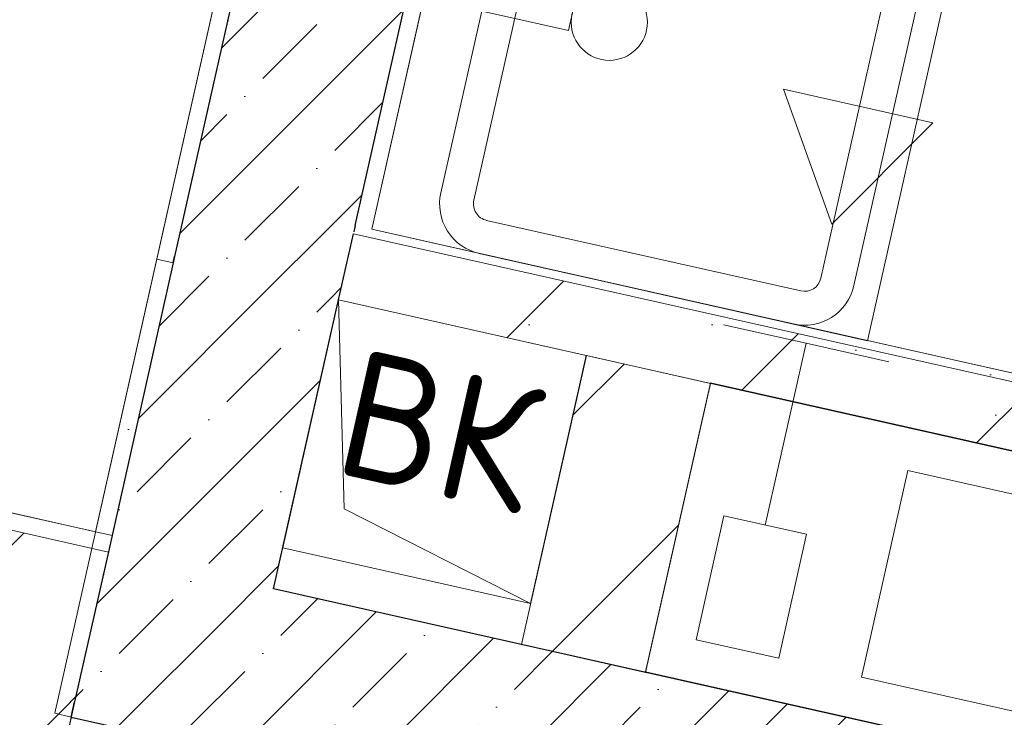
# Model space of a CAD drawing. Header units: millimetres. Extents: x -7218036 to -6972305, y 6116614 to 6334349.
# Tile 147 of 184: x -7168954 to -7167791, y 6142984 to 6143808. Entities that reach past the tile are written whole.
import ezdxf
from ezdxf.enums import TextEntityAlignment as Align

# ---------------------------------------------------------------- set-up
doc = ezdxf.new("R2010")
doc.units = ezdxf.units.MM
doc.header["$MEASUREMENT"] = 0
doc.linetypes.add('Штрихпунктирная', pattern=[670.277762, 352.777767, -176.388884, 0, -141.111112])
for name, color, linetype in [('S - квартира_помещение.АР', 7, 'Continuous'), ('S - МОП.АР', 7, 'Continuous'), ('АР-Мебель_Сантехника.АР', 7, 'Continuous'), ('АР-Стены_внутренние_пилоны.АР', 7, 'Continuous'), ('АР-Стены_Перегородки_100_.АР', 7, 'Continuous'), ('АР-Чертеж-Оси_Осевые размеры.АР', 7, 'Continuous'), ('АР-Чертеж-Размеры.АР', 7, 'Continuous'), ('ИОС-Шахты и отверстия.АР', 7, 'Continuous')]:
    doc.layers.add(name, color=color, linetype=linetype)
for name, color, linetype, lineweight in [('S - квартира_помещение.АР_Ном._пера__101', 252, 'Continuous', 0), ('АР-Мебель_Сантехника.АР_Ном._пера__101', 252, 'Continuous', 0), ('АР-Стены_внутренние_пилоны.АР_Ном._пера__1', 7, 'Continuous', 30), ('АР-Стены_Перегородки_100_.АР_Ном._пера__1', 7, 'Continuous', 30), ('АР-Чертеж-Оси_Осевые размеры.АР_Ном._пера__1', 7, 'Continuous', 0), ('АР-Чертеж-Оси_Осевые размеры.АР_Ном._пера__120', 7, 'Continuous', 0), ('АР-Чертеж-Размеры.АР_Ном._пера__1', 7, 'Continuous', 0), ('ИОС-Шахты и отверстия.АР_Ном._пера__1', 7, 'Continuous', 0), ('Паспорта Зон Archicad_Ном._пера__1', 7, 'Continuous', 0)]:
    doc.layers.add(name, color=color, linetype=linetype, lineweight=lineweight)
doc.styles.add('РЎР“Р•РќР•Р\xa0Р\x98Р\xa0_РЎРўР\x98Р›Р¬_1', font='txt')
doc.styles.add('РЎР“Р•РќР•Р\xa0Р\x98Р\xa0_РЎРўР\x98Р›Р¬_2', font='calibri.ttf')
doc.styles.add('РЎР“Р•РќР•Р\xa0Р\x98Р\xa0_РЎРўР\x98Р›Р¬_3', font='GOTHIC.TTF')
doc.styles.add('РЎР“Р•РќР•Р\xa0Р\x98Р\xa0_РЎРўР\x98Р›Р¬_5', font='GOST_Common.ttf')
doc.styles.add('РЎР“Р•РќР•Р\xa0Р\x98Р\xa0_РЎРўР\x98Р›Р¬_8', font='txt')
doc.dimstyles.new('СГЕНЕРИР_СТИЛЬ__2', dxfattribs={"dimtxt": 150, "dimasz": 142.5, "dimexe": 0.18, "dimexo": 0.0625, "dimgap": 0, "dimtad": 1, "dimdec": 0, "dimzin": 0, "dimdsep": 46, "dimtxsty": 'РЎР“Р•РќР•Р\xa0Р\x98Р\xa0_РЎРўР\x98Р›Р¬_5', "dimblk": 'ARROWHEAD_6', "dimblk1": 'ARROWHEAD_6', "dimblk2": 'ARROWHEAD_6', "dimcen": 0.09, "dimse1": 1, "dimse2": 1, "dimclrd": 7, "dimclre": 7, "dimclrt": 7, "dimazin": 0, "dimtfac": 1, "dimtdec": 4, "dimtmove": 2, "dimatfit": 3, "dimfxl": 1, "dimtolj": 1, "dimtzin": 0, "dimarcsym": 0})
doc.dimstyles.new('СГЕНЕРИР_СТИЛЬ__5', dxfattribs={"dimtxt": 400, "dimasz": 142.5, "dimexe": 0.18, "dimexo": 0.0625, "dimgap": 0, "dimtad": 1, "dimdec": 0, "dimzin": 0, "dimdsep": 46, "dimtxsty": 'РЎР“Р•РќР•Р\xa0Р\x98Р\xa0_РЎРўР\x98Р›Р¬_3', "dimblk": 'ARROWHEAD_6', "dimblk1": 'ARROWHEAD_6', "dimblk2": 'ARROWHEAD_6', "dimcen": 0.09, "dimse1": 1, "dimse2": 1, "dimclrd": 7, "dimclre": 7, "dimclrt": 7, "dimazin": 0, "dimtfac": 1, "dimtdec": 4, "dimtmove": 2, "dimatfit": 3, "dimfxl": 1, "dimtolj": 1, "dimtzin": 0, "dimarcsym": 0})
pattern_1 = [(45, (-6566190.34, 6562677.8), (-84.852814, 84.852814), []), (45, (-6566232.77, 6562720.22), (-84.852814, 84.852814), [90, -30, 0, -30])]
pattern_2 = [(45, (-6566190.34, 6562677.8), (-127.279217, 127.279217), [])]
pattern_3 = [(45, (-6566190.34, 6563027.8), (-111.369318, 111.369318), [0, -105, 0, -157.5]), (110, (-6565840.34, 6563027.8), (148.001588, 53.868173), [0, -77, 0, -133])]

# ---------------------------------------------------------------- blocks, each defined once
blk = doc.blocks.new('Кухня_3_42_7', base_point=(-7167616.9, 6143897.6))
at = {"layer": 'S - квартира_помещение.АР_Ном._пера__101', "color": 252, "linetype": 'Continuous', "lineweight": 0, "flags": 128}
blk.add_lwpolyline([(-7168537.8, 6143560.3), (-7165513.2, 6142881), (-7164806.5, 6146027.7), (-7167831, 6146707)], close=True, dxfattribs=at)
at = {"layer": 'Паспорта Зон Archicad_Ном._пера__1', "color": 7, "lineweight": 0, "style": 'РЎР“Р•РќР•Р\xa0Р\x98Р\xa0_РЎРўР\x98Р›Р¬_1'}
blk.add_attdef('ROOM_NUMBER', text='', height=250, rotation=347.3417, dxfattribs=at).set_placement((-7166560.1, 6145172.3), align=Align.MIDDLE_CENTER)
at = {"layer": 'Паспорта Зон Archicad_Ном._пера__1', "color": 7, "lineweight": 0, "style": 'РЎР“Р•РќР•Р\xa0Р\x98Р\xa0_РЎРўР\x98Р›Р¬_2'}
blk.add_attdef('ROOM_AREA', text='', height=200, rotation=347.3417, dxfattribs=at).set_placement((-7165488.4, 6143119), align=Align.MIDDLE_RIGHT)
blk = doc.blocks.new('Символ Проема в Полу 21[120]_7', base_point=(-7168350.3, 6143118.5))
at = {"layer": 'ИОС-Шахты и отверстия.АР_Ном._пера__1', "color": 7, "linetype": 'Continuous', "lineweight": 0, "flags": 128}
for points in [[(-7168350.3, 6143118.5), (-7168643, 6143184.2), (-7168577.3, 6143476.9), (-7168570.6, 6143230.1)], [(-7168570.6, 6143230.1), (-7168577.3, 6143476.9), (-7168284.6, 6143411.2), (-7168350.3, 6143118.5)]]:
    blk.add_lwpolyline(points, close=True, dxfattribs=at)
blk = doc.blocks.new('Секция Белфаст 1-створчатая с Мойкой 23[122]_7', base_point=(-7167952.4, 6143428.8))
at = {"layer": 'АР-Мебель_Сантехника.АР_Ном._пера__101', "color": 252, "linetype": 'Continuous', "lineweight": 0}
for p, q in [((-7168406.3, 6144145.7), (-7168537.8, 6143560.3)), ((-7167820.9, 6144014.2), (-7168406.3, 6144145.7)), ((-7168288.2, 6144078.2), (-7167917.5, 6143994.9)), ((-7168364.7, 6143828.9), (-7168312.1, 6144063)), ((-7167820.9, 6144014.2), (-7167908.7, 6144033.9)), ((-7167952.4, 6143428.8), (-7167820.9, 6144014.2)), ((-7167902.3, 6143971), (-7168007.5, 6143502.7)), ((-7168417.3, 6143594.7), (-7168364.7, 6143828.9)), ((-7168537.8, 6143560.3), (-7167952.4, 6143428.8)), ((-7168031.4, 6143487.5), (-7168402.2, 6143570.8)), ((-7167952.4, 6143428.8), (-7168040.2, 6143448.5))]:
    blk.add_line(p, q, dxfattribs=at)
at = {"layer": 'АР-Мебель_Сантехника.АР_Ном._пера__101', "color": 252, "linetype": 'Continuous', "lineweight": 0, "flags": 128}
blk.add_lwpolyline([(-7168403.7, 6143837.6), (-7168351.2, 6144071.8, -0.414214), (-7168279.5, 6144117.2), (-7167908.7, 6144033.9, -0.414214), (-7167863.3, 6143962.2), (-7167968.5, 6143493.9, -0.414214), (-7168040.2, 6143448.5), (-7168410.9, 6143531.8, -0.414214), (-7168456.3, 6143603.5)], format="xyb", close=True, dxfattribs=at)
blk.add_lwpolyline([(-7168305.7, 6143795.1), (-7168296.9, 6143834.1), (-7168467.7, 6143872.5), (-7168476.4, 6143833.5)], close=True, dxfattribs=at)
at = {"layer": 'АР-Мебель_Сантехника.АР_Ном._пера__101', "color": 252, "linetype": 'Continuous', "lineweight": 0}
blk.add_circle((-7168257.4, 6143804.8), 45, dxfattribs=at)
for centre, start, end in [((-7168292.6, 6144058.7), 77.3417, 167.3417), ((-7167921.9, 6143975.4), 347.3417, 77.3417), ((-7168397.8, 6143590.3), 167.3417, 257.3417), ((-7168027, 6143507.1), 257.3417, 347.3417)]:
    blk.add_arc(centre, 20, start, end, dxfattribs=at)
blk = doc.blocks.new('Стена_189_7', base_point=(-7168773.2, 6143060.1))
at = {"layer": 'АР-Стены_внутренние_пилоны.АР', "linetype": 'Continuous', "lineweight": 0, "true_color": 0x000000}
h = blk.add_hatch(dxfattribs=at)
h.set_pattern_fill('ЖЕЛЕЗОБЕТОН__PROJECT__0007', color=18, style=0, pattern_type=2)
h.set_pattern_definition(pattern_1)
h.paths.add_polyline_path([(-7168848.8, 6143179.6), (-7168888.7, 6143002.2), (-7168653.7, 6143135.7)])
h = blk.add_hatch(dxfattribs=at)
h.set_pattern_fill('ЖЕЛЕЗОБЕТОН__PROJECT__0007', color=18, style=0, pattern_type=2)
h.set_pattern_definition(pattern_1)
h.paths.add_polyline_path([(-7168888.7, 6143002.2), (-7168892.7, 6142984.4), (-7168697.5, 6142940.6), (-7168653.7, 6143135.7)])
h = blk.add_hatch(dxfattribs=at)
h.set_pattern_fill('ЖЕЛЕЗОБЕТОН__PROJECT__0007', color=18, style=0, pattern_type=2)
h.set_pattern_definition(pattern_1)
h.paths.add_polyline_path([(-7168697.5, 6142940.6), (-7167019.3, 6142563.7), (-7166975.4, 6142758.8), (-7168653.7, 6143135.7)])
at = {"layer": 'АР-Стены_внутренние_пилоны.АР_Ном._пера__1', "color": 7, "linetype": 'Continuous', "lineweight": 30}
for p in [(-7168848.8, 6143179.6), (-7168892.7, 6142984.4)]:
    blk.add_line(p, (-7168888.7, 6143002.2), dxfattribs=at)
at = {"layer": 'АР-Стены_внутренние_пилоны.АР_Ном._пера__1', "color": 7, "linetype": 'Continuous', "lineweight": 30, "flags": 128}
for points in [[(-7166975.4, 6142758.8), (-7168653.7, 6143135.7)], [(-7168892.7, 6142984.4), (-7167019.3, 6142563.7)]]:
    blk.add_lwpolyline(points, dxfattribs=at)
blk = doc.blocks.new('Стена_235_7', base_point=(-7168382.8, 6142972.4))
at = {"layer": 'АР-Стены_Перегородки_100_.АР', "linetype": 'Continuous', "lineweight": 0, "true_color": 0x000000}
h = blk.add_hatch(dxfattribs=at)
h.set_pattern_fill('БЛОКИ_БЕТОННЫЕ_ЭФФЕКТИВН_7E', color=18, style=0, pattern_type=2)
h.set_pattern_definition(pattern_2)
h.paths.add_polyline_path([(-7168214.6, 6143037.1), (-7168137.9, 6143378.3), (-7168284.3, 6143411.1), (-7168360.9, 6143070)])
at = {"layer": 'АР-Стены_Перегородки_100_.АР_Ном._пера__1', "color": 7, "linetype": 'Continuous', "lineweight": 15, "flags": 128}
for points in [[(-7168284.3, 6143411.1), (-7168360.9, 6143070)], [(-7168137.9, 6143378.3), (-7168284.3, 6143411.1)], [(-7168214.6, 6143037.1), (-7168137.9, 6143378.3)], [(-7168360.9, 6143070), (-7168214.6, 6143037.1)]]:
    blk.add_lwpolyline(points, dxfattribs=at)
blk = doc.blocks.new('Стена_240_7', base_point=(-7168968.3, 6143103.6))
at = {"layer": 'АР-Стены_внутренние_пилоны.АР', "linetype": 'Continuous', "lineweight": 0, "true_color": 0x000000}
h = blk.add_hatch(dxfattribs=at)
h.set_pattern_fill('ШТУКАТУРКА__ГИПС_01_0007', color=18, style=0, pattern_type=2)
h.set_pattern_definition(pattern_3)
h.paths.add_polyline_path([(-7169126.1, 6142948.7), (-7169106.6, 6142944.3), (-7169044, 6143223), (-7169063.5, 6143227.4)])
h = blk.add_hatch(dxfattribs=at)
h.set_pattern_fill('БЛОКИ_БЕТОННЫЕ_ЭФФЕКТИВН_7E', color=18, style=0, pattern_type=2)
h.set_pattern_definition(pattern_2)
h.paths.add_polyline_path([(-7169087.8, 6143027.9), (-7168892.7, 6142984.1), (-7169044, 6143223)])
h = blk.add_hatch(dxfattribs=at)
h.set_pattern_fill('БЛОКИ_БЕТОННЫЕ_ЭФФЕКТИВН_7E', color=18, style=0, pattern_type=2)
h.set_pattern_definition(pattern_2)
h.paths.add_polyline_path([(-7168848.8, 6143179.2), (-7169044, 6143223), (-7168892.6, 6142984.1)])
h = blk.add_hatch(dxfattribs=at)
h.set_pattern_fill('БЛОКИ_БЕТОННЫЕ_ЭФФЕКТИВН_7E', color=18, style=0, pattern_type=2)
h.set_pattern_definition(pattern_2)
h.paths.add_polyline_path([(-7169111, 6142924.8), (-7168915.8, 6142881), (-7168892.7, 6142984.1), (-7169087.8, 6143027.9)])
at = {"layer": 'АР-Стены_внутренние_пилоны.АР_Ном._пера__1', "color": 7, "linetype": 'Continuous', "lineweight": 15}
for p, q in [((-7169044, 6143223), (-7169087.8, 6143027.9)), ((-7169044, 6143223), (-7169063.5, 6143227.4)), ((-7168848.8, 6143179.2), (-7169044, 6143223)), ((-7169087.8, 6143027.9), (-7169106.6, 6142944.3)), ((-7169111, 6142924.8), (-7169106.6, 6142944.3))]:
    blk.add_line(p, q, dxfattribs=at)
at = {"layer": 'АР-Стены_внутренние_пилоны.АР_Ном._пера__1', "color": 7, "linetype": 'Continuous', "lineweight": 0, "flags": 128}
blk.add_lwpolyline([(-7169063.5, 6143227.4), (-7169126.1, 6142948.7)], dxfattribs=at)
at = {"layer": 'АР-Стены_внутренние_пилоны.АР_Ном._пера__1', "color": 7, "linetype": 'Continuous', "lineweight": 15, "flags": 128}
blk.add_lwpolyline([(-7168915.8, 6142881), (-7168892.7, 6142984.1)], dxfattribs=at)
blk = doc.blocks.new('Стена_243_7', base_point=(-7168968.3, 6143103.6))
at = {"layer": 'АР-Стены_внутренние_пилоны.АР', "linetype": 'Continuous', "lineweight": 0, "true_color": 0x000000}
h = blk.add_hatch(dxfattribs=at)
h.set_pattern_fill('ШТУКАТУРКА__ГИПС_01_0007', color=18, style=0, pattern_type=2)
h.set_pattern_definition(pattern_3)
h.paths.add_polyline_path([(-7169063.5, 6143227.4), (-7169044, 6143223), (-7169059.1, 6143246.9)])
h = blk.add_hatch(dxfattribs=at)
h.set_pattern_fill('ШТУКАТУРКА__ГИПС_01_0007', color=18, style=0, pattern_type=2)
h.set_pattern_definition(pattern_3)
h.paths.add_polyline_path([(-7168844.4, 6143198.7), (-7169059.1, 6143246.9), (-7169044, 6143223), (-7168848.8, 6143179.2)])
h = blk.add_hatch(dxfattribs=at)
h.set_pattern_fill('БЛОКИ_БЕТОННЫЕ_ЭФФЕКТИВН_7E', color=18, style=0, pattern_type=2)
h.set_pattern_definition(pattern_2)
h.paths.add_polyline_path([(-7168892.6, 6142984.1), (-7168848.8, 6143179.2)])
at = {"layer": 'АР-Стены_внутренние_пилоны.АР_Ном._пера__1', "color": 7, "linetype": 'Continuous', "lineweight": 15}
for p, q in [((-7169044, 6143223), (-7169063.5, 6143227.4)), ((-7168848.8, 6143179.2), (-7169044, 6143223)), ((-7168848.8, 6143179.2), (-7168848.8, 6143179.2))]:
    blk.add_line(p, q, dxfattribs=at)
at = {"layer": 'АР-Стены_внутренние_пилоны.АР_Ном._пера__1', "color": 7, "linetype": 'Continuous', "lineweight": 0, "flags": 128}
for points in [[(-7169059.1, 6143246.9), (-7169063.5, 6143227.4)], [(-7168844.4, 6143198.7), (-7169059.1, 6143246.9)], [(-7168844.4, 6143198.7), (-7168848.8, 6143179.2)]]:
    blk.add_lwpolyline(points, dxfattribs=at)
at = {"layer": 'АР-Стены_внутренние_пилоны.АР_Ном._пера__1', "color": 7, "linetype": 'Continuous', "lineweight": 15, "flags": 128}
blk.add_lwpolyline([(-7168848.8, 6143179.2), (-7168892.6, 6142984.1)], dxfattribs=at)
blk = doc.blocks.new('Стена_280_7', base_point=(-7168665.9, 6143537.8))
at = {"layer": 'АР-Стены_внутренние_пилоны.АР', "linetype": 'Continuous', "lineweight": 0, "true_color": 0x000000}
h = blk.add_hatch(dxfattribs=at)
h.set_pattern_fill('ЖЕЛЕЗОБЕТОН__PROJECT__0007', color=18, style=0, pattern_type=2)
h.set_pattern_definition(pattern_1)
h.paths.add_polyline_path([(-7168772.2, 6143520.7), (-7168577.1, 6143476.9), (-7168559.5, 6143554.9), (-7168566, 6143556.4), (-7168770.6, 6143528)])
h = blk.add_hatch(dxfattribs=at)
h.set_pattern_fill('ШТУКАТУРКА__ГИПС_01_0007', color=18, style=0, pattern_type=2)
h.set_pattern_definition(pattern_3)
h.paths.add_polyline_path([(-7168791.7, 6143525.1), (-7168912.2, 6142988.8), (-7168888.7, 6143002.2), (-7168772.2, 6143520.7)])
h = blk.add_hatch(dxfattribs=at)
h.set_pattern_fill('ЖЕЛЕЗОБЕТОН__PROJECT__0007', color=18, style=0, pattern_type=2)
h.set_pattern_definition(pattern_1)
h.paths.add_polyline_path([(-7168772.2, 6143520.7), (-7168848.8, 6143179.6), (-7168653.7, 6143135.7), (-7168577.1, 6143476.9)])
h = blk.add_hatch(dxfattribs=at)
h.set_pattern_fill('ШТУКАТУРКА__ГИПС_01_0007', color=18, style=0, pattern_type=2)
h.set_pattern_definition(pattern_3)
h.paths.add_polyline_path([(-7168888.7, 6143002.2), (-7168912.2, 6142988.8), (-7168892.7, 6142984.4)])
at = {"layer": 'АР-Стены_внутренние_пилоны.АР_Ном._пера__1', "color": 7, "linetype": 'Continuous', "lineweight": 30}
for p, q in [((-7168772.2, 6143520.7), (-7168848.8, 6143179.6)), ((-7168848.8, 6143179.6), (-7168888.7, 6143002.2)), ((-7168892.7, 6142984.4), (-7168888.7, 6143002.2))]:
    blk.add_line(p, q, dxfattribs=at)
at = {"layer": 'АР-Стены_внутренние_пилоны.АР_Ном._пера__1', "color": 7, "linetype": 'Continuous', "lineweight": 0, "flags": 128}
for points in [[(-7168791.7, 6143525.1), (-7168912.2, 6142988.8)], [(-7168791.7, 6143525.1), (-7168772.2, 6143520.7)], [(-7168912.2, 6142988.8), (-7168892.7, 6142984.4)]]:
    blk.add_lwpolyline(points, dxfattribs=at)
at = {"layer": 'АР-Стены_внутренние_пилоны.АР_Ном._пера__1', "color": 7, "linetype": 'Continuous', "lineweight": 30, "flags": 128}
blk.add_lwpolyline([(-7168653.7, 6143135.7), (-7168577.1, 6143476.9)], dxfattribs=at)
at = {"layer": 'АР-Стены_Перегородки_100_.АР_Ном._пера__1', "color": 7, "linetype": 'Continuous', "lineweight": 30}
for p, q in [((-7168577.1, 6143476.9), (-7168559.5, 6143554.9)), ((-7168770.6, 6143528), (-7168772.2, 6143520.7))]:
    blk.add_line(p, q, dxfattribs=at)
blk = doc.blocks.new('Стена_315_7', base_point=(-7168272.7, 6145288.5))
at = {"layer": 'АР-Стены_внутренние_пилоны.АР', "linetype": 'Continuous', "lineweight": 0, "true_color": 0x000000}
h = blk.add_hatch(dxfattribs=at)
h.set_pattern_fill('ЖЕЛЕЗОБЕТОН__PROJECT__0007', color=18, style=0, pattern_type=2)
h.set_pattern_definition(pattern_1)
h.paths.add_polyline_path([(-7168559, 6143557.4), (-7168175.1, 6145266.6), (-7168370.2, 6145310.5), (-7168770.6, 6143528)])
h = blk.add_hatch(dxfattribs=at)
h.set_pattern_fill('ШТУКАТУРКА__ГИПС_01_0007', color=18, style=0, pattern_type=2)
h.set_pattern_definition(pattern_3)
h.paths.add_polyline_path([(-7168537.8, 6143560.3), (-7168155.6, 6145262.2), (-7168175.1, 6145266.6), (-7168557.3, 6143564.7)])
h = blk.add_hatch(dxfattribs=at)
h.set_pattern_fill('ШТУКАТУРКА__ГИПС_01_0007', color=18, style=0, pattern_type=2)
h.set_pattern_definition(pattern_3)
h.paths.add_polyline_path([(-7168402.9, 6145256.3), (-7168791.7, 6143525.1), (-7168770.6, 6143528), (-7168383.4, 6145251.9)])
h = blk.add_hatch(dxfattribs=at)
h.set_pattern_fill('ШТУКАТУРКА__ГИПС_01_0007', color=18, style=0, pattern_type=2)
h.set_pattern_definition(pattern_3)
h.paths.add_polyline_path([(-7168770.6, 6143528), (-7168791.7, 6143525.1), (-7168772.2, 6143520.7)])
at = {"layer": 'АР-Стены_внутренние_пилоны.АР_Ном._пера__1', "color": 7, "linetype": 'Continuous', "lineweight": 30}
for p, q in [((-7168557.3, 6143564.7), (-7168175.1, 6145266.6)), ((-7168383.4, 6145251.9), (-7168770.6, 6143528)), ((-7168557.3, 6143564.7), (-7168559, 6143557.4))]:
    blk.add_line(p, q, dxfattribs=at)
at = {"layer": 'АР-Стены_внутренние_пилоны.АР_Ном._пера__1', "color": 7, "linetype": 'Continuous', "lineweight": 0, "flags": 128}
for points in [[(-7168537.8, 6143560.3), (-7168155.6, 6145262.2)], [(-7168402.9, 6145256.3), (-7168791.7, 6143525.1)]]:
    blk.add_lwpolyline(points, dxfattribs=at)
at = {"layer": 'АР-Стены_Перегородки_100_.АР_Ном._пера__1', "color": 7, "linetype": 'Continuous', "lineweight": 30}
blk.add_line((-7168772.2, 6143520.7), (-7168770.6, 6143528), dxfattribs=at)
at = {"layer": 'АР-Стены_Перегородки_100_.АР_Ном._пера__1', "color": 7, "linetype": 'Continuous', "lineweight": 0, "flags": 128}
blk.add_lwpolyline([(-7168791.7, 6143525.1), (-7168772.2, 6143520.7)], dxfattribs=at)
blk = doc.blocks.new('Стандартный Маркер Сетки[149]_7', base_point=(-7167491.3, 6149223.3))
at = {"layer": 'АР-Чертеж-Оси_Осевые размеры.АР_Ном._пера__120', "color": 7, "linetype": 'Штрихпунктирная', "lineweight": 0}
blk.add_line((-7167710.4, 6148247.6), (-7172273, 6127933.2), dxfattribs=at)
at = {"layer": 'АР-Чертеж-Оси_Осевые размеры.АР_Ном._пера__120', "color": 7, "lineweight": 0, "style": 'РЎР“Р•РќР•Р\xa0Р\x98Р\xa0_РЎРўР\x98Р›Р¬_3'}
blk.add_attdef('AC_MarkerText_1', text='', height=350, rotation=347.3417, dxfattribs=at).set_placement((-7172531.7, 6126650.8), align=Align.TOP_CENTER)
blk = doc.blocks.new('Стандартный Маркер Сетки[181]_7', base_point=(-7167491.3, 6149223.3))
at = {"layer": 'АР-Чертеж-Оси_Осевые размеры.АР_Ном._пера__120', "color": 7, "linetype": 'Штрихпунктирная', "lineweight": 0}
blk.add_line((-7167710.4, 6148247.6), (-7172273, 6127933.2), dxfattribs=at)
at = {"layer": 'АР-Чертеж-Оси_Осевые размеры.АР_Ном._пера__120', "color": 7, "lineweight": 0, "style": 'РЎР“Р•РќР•Р\xa0Р\x98Р\xa0_РЎРўР\x98Р›Р¬_3'}
blk.add_attdef('AC_MarkerText_1', text='', height=350, rotation=347.3417, dxfattribs=at).set_placement((-7172531.7, 6126650.8), align=Align.TOP_CENTER)
blk = doc.blocks.new('*D1111', base_point=(-6566190.3, 6562677.8))
at = {"layer": 'АР-Чертеж-Размеры.АР_Ном._пера__1', "color": 7, "linetype": 'Continuous', "lineweight": 0, "transparency": 16777216}
for p, q in [((-7169486, 6145499.5), (-7169461.3, 6145609.3)), ((-7169429.2, 6145409.9), (-7169542.7, 6145589.2)), ((-7169348.8, 6145468.7), (-7169623.2, 6145530.4)), ((-7170014.1, 6143148.1), (-7169486, 6145499.5)), ((-7170070.8, 6143237.7), (-7169957.4, 6143058.5)), ((-7169876.9, 6143117.3), (-7170151.3, 6143178.9)), ((-7170038.7, 6143038.3), (-7170014.1, 6143148.1))]:
    blk.add_line(p, q, dxfattribs=at)
at = {"layer": 'АР-Чертеж-Размеры.АР_Ном._пера__1', "color": 7, "lineweight": 0, "transparency": 16777216, "insert": (-7169750.3, 6144522.5), "char_height": 150, "attachment_point": 7, "rotation": 77.3417, "style": 'РЎР“Р•РќР•Р\xa0Р\x98Р\xa0_РЎРўР\x98Р›Р¬_5'}
blk.add_mtext('\\A1;{\\pql;\\fGOST Common|b0|i0|c204|p0;\\W1.000000;2\xa0410}', dxfattribs=at)
blk = doc.blocks.new('ARROWHEAD_6')
at = {"color": 0, "linetype": 'Continuous', "lineweight": 0}
for p, q in [((-0.5, -0.5), (0.5, 0.5)), ((0, 0), (-1, 0))]:
    blk.add_line(p, q, dxfattribs=at)
blk = doc.blocks.new('Стена_366_7', base_point=(-7168665.9, 6143537.8))
at = {"layer": 'АР-Стены_Перегородки_100_.АР', "linetype": 'Continuous', "lineweight": 0, "true_color": 0x000000}
h = blk.add_hatch(dxfattribs=at)
h.set_pattern_fill('ШТУКАТУРКА__ГИПС_01_0007', color=18, style=0, pattern_type=2)
h.set_pattern_definition(pattern_3)
h.paths.add_polyline_path([(-7168559, 6143557.4), (-7168559.5, 6143554.9), (-7168540, 6143550.5), (-7168537.8, 6143560.3)])
h = blk.add_hatch(dxfattribs=at)
h.set_pattern_fill('ШТУКАТУРКА__ГИПС_01_0007', color=18, style=0, pattern_type=2)
h.set_pattern_definition(pattern_3)
h.paths.add_polyline_path([(-7168559, 6143557.4), (-7168537.8, 6143560.3), (-7168557.3, 6143564.7)])
h = blk.add_hatch(dxfattribs=at)
h.set_pattern_fill('ШТУКАТУРКА__ГИПС_01_0007', color=18, style=0, pattern_type=2)
h.set_pattern_definition(pattern_3)
h.paths.add_polyline_path([(-7168537.8, 6143560.3), (-7168540, 6143550.5), (-7166891, 6143180.2), (-7166888.9, 6143190)])
h = blk.add_hatch(dxfattribs=at)
h.set_pattern_fill('БУТ__50__0007', color=18, style=0, pattern_type=2)
h.set_pattern_definition([(45, (-6566190.34, 6562677.8), (-169.70563, 169.70563), []), (90, (-6566360.05, 6562847.5), (-216, 0), [0, -144, 0, -216]), (155, (-6566190.34, 6563017.2), (91.285545, 195.76248), [0, -105.6, 0, -182.4])])
h.paths.add_polyline_path([(-7168577.1, 6143476.9), (-7166986.6, 6143119.7), (-7166969.1, 6143197.7), (-7168559.5, 6143554.9)])
h = blk.add_hatch(dxfattribs=at)
h.set_pattern_fill('ШТУКАТУРКА__ГИПС_01_0007', color=18, style=0, pattern_type=2)
h.set_pattern_definition(pattern_3)
h.paths.add_polyline_path([(-7168559, 6143557.4), (-7168566, 6143556.4), (-7168559.5, 6143554.9)])
at = {"layer": 'АР-Стены_внутренние_пилоны.АР_Ном._пера__1', "color": 7, "linetype": 'Continuous', "lineweight": 30}
blk.add_line((-7168557.3, 6143564.7), (-7168559, 6143557.4), dxfattribs=at)
at = {"layer": 'АР-Стены_Перегородки_100_.АР_Ном._пера__1', "color": 7, "linetype": 'Continuous', "lineweight": 30}
for p, q in [((-7168577.1, 6143476.9), (-7168559.5, 6143554.9)), ((-7168770.6, 6143528), (-7168772.2, 6143520.7))]:
    blk.add_line(p, q, dxfattribs=at)
at = {"layer": 'АР-Стены_Перегородки_100_.АР_Ном._пера__1', "color": 7, "linetype": 'Continuous', "lineweight": 15}
blk.add_line((-7166969.1, 6143197.7), (-7168559.5, 6143554.9), dxfattribs=at)
at = {"layer": 'АР-Стены_Перегородки_100_.АР_Ном._пера__1', "color": 7, "linetype": 'Continuous', "lineweight": 0, "flags": 128}
blk.add_lwpolyline([(-7166888.9, 6143190), (-7168537.8, 6143560.3)], dxfattribs=at)
at = {"layer": 'АР-Стены_Перегородки_100_.АР_Ном._пера__1', "color": 7, "linetype": 'Continuous', "lineweight": 15, "flags": 128}
blk.add_lwpolyline([(-7168577.1, 6143476.9), (-7166986.6, 6143119.7)], dxfattribs=at)
blk = doc.blocks.new('*D1448', base_point=(-6566190.3, 6562677.8))
at = {"layer": 'АР-Чертеж-Оси_Осевые размеры.АР_Ном._пера__1', "color": 7, "linetype": 'Continuous', "lineweight": 0, "transparency": 16777216}
for p, q in [((-7213199.7, 6159412.3), (-7213313.2, 6159591.5)), ((-7213393.6, 6159532.7), (-7213119.2, 6159471.1)), ((-7213256.4, 6159501.9), (-7216759.3, 6143905.5)), ((-7216816, 6143995.1), (-7216702.6, 6143815.8)), ((-7216896.5, 6143936.3), (-7216622.1, 6143874.6)), ((-7216759.3, 6143905.5), (-7216784, 6143795.7))]:
    blk.add_line(p, q, dxfattribs=at)
at = {"layer": 'АР-Чертеж-Оси_Осевые размеры.АР_Ном._пера__1', "color": 7, "lineweight": 0, "transparency": 16777216, "insert": (-7214875.7, 6152657), "char_height": 400, "attachment_point": 7, "rotation": 77.3417, "style": 'РЎР“Р•РќР•Р\xa0Р\x98Р\xa0_РЎРўР\x98Р›Р¬_3'}
blk.add_mtext('\\A1;{\\pql;\\fCentury Gothic|b0|i0|c204|p0;\\W1.000000;15\xa0985}', dxfattribs=at)

msp = doc.modelspace()

# ---------------------------------------------------------------- linework, layer by layer
at = {"layer": 'S - квартира_помещение.АР', "color": 254, "linetype": 'Continuous', "lineweight": 0, "true_color": 0xd8d8d8, "flags": 128}
msp.add_lwpolyline([(-7168537.8, 6143560.3), (-7165513.2, 6142881), (-7164806.5, 6146027.7), (-7167831, 6146707)], close=True, dxfattribs=at)
at = {"layer": 'S - МОП.АР', "color": 254, "linetype": 'Continuous', "lineweight": 0, "true_color": 0xdadada, "flags": 128}
msp.add_lwpolyline([(-7172494.7, 6143875), (-7170977.5, 6143534.3), (-7171013.6, 6143373.3), (-7169126, 6142949.3), (-7169059, 6143247), (-7168864, 6143203.1), (-7168401.7, 6145261.5), (-7169172.5, 6145434.5), (-7168899.6, 6146649.7), (-7171728.8, 6147285.1), (-7172132, 6145489.8)], close=True, dxfattribs=at)
at = {"layer": 'ИОС-Шахты и отверстия.АР_Ном._пера__1', "color": 7, "linetype": 'Continuous', "lineweight": 0}
for points in [[(-7167994.8, 6143566.5), (-7168051.8, 6143725.9), (-7167875.2, 6143686.2)], [(-7168138, 6143379.1), (-7167211.1, 6143170.9), (-7167287.8, 6142829.5), (-7168214.7, 6143037.6)], [(-7167270.8, 6143133.1), (-7167905, 6143275.6), (-7167959.8, 6143031.6), (-7167325.5, 6142889.2)], [(-7168122, 6143222.1), (-7168024.4, 6143200.2), (-7168057.3, 6143053.8), (-7168154.9, 6143075.7)]]:
    msp.add_lwpolyline(points, close=True, dxfattribs=at)
for points in [[(-7168025, 6143425.8), (-7168122.6, 6143447.7)], [(-7168073.2, 6143211.1), (-7168025, 6143425.8)], [(-7168025, 6143425.8), (-7167927.4, 6143403.9)]]:
    msp.add_lwpolyline(points, dxfattribs=at)

# ---------------------------------------------------------------- block references
at = {"layer": 'S - квартира_помещение.АР', "color": 7, "linetype": 'Continuous', "lineweight": 0}
msp.add_blockref('Кухня_3_42_7', (-7167616.9, 6143897.6), dxfattribs=at)
at = {"layer": 'АР-Мебель_Сантехника.АР', "color": 252, "linetype": 'Continuous', "lineweight": 0}
msp.add_blockref('Секция Белфаст 1-створчатая с Мойкой 23[122]_7', (-7167952.4, 6143428.8), dxfattribs=at)
at = {"layer": 'АР-Стены_внутренние_пилоны.АР', "color": 7, "lineweight": 0}
for name, p in [('Стена_315_7', (-7168272.7, 6145288.5)), ('Стена_280_7', (-7168665.9, 6143537.8)), ('Стена_243_7', (-7168968.3, 6143103.6)), ('Стена_240_7', (-7168968.3, 6143103.6)), ('Стена_189_7', (-7168773.2, 6143060.1))]:
    msp.add_blockref(name, p, dxfattribs=at)
at = {"layer": 'АР-Стены_Перегородки_100_.АР', "color": 7, "lineweight": 0}
for name, p in [('Стена_366_7', (-7168665.9, 6143537.8)), ('Стена_235_7', (-7168382.8, 6142972.4))]:
    msp.add_blockref(name, p, dxfattribs=at)
at = {"layer": 'АР-Чертеж-Оси_Осевые размеры.АР', "color": 8, "linetype": 'Continuous', "lineweight": 15}
for name in ['Стандартный Маркер Сетки[149]_7', 'Стандартный Маркер Сетки[181]_7']:
    msp.add_blockref(name, (-7167491.3, 6149223.3), dxfattribs=at)
at = {"layer": 'ИОС-Шахты и отверстия.АР', "color": 7, "linetype": 'Continuous', "lineweight": 0}
msp.add_blockref('Символ Проема в Полу 21[120]_7', (-7168350.3, 6143118.5), dxfattribs=at)

# ---------------------------------------------------------------- texts
at = {"layer": 'ИОС-Шахты и отверстия.АР_Ном._пера__1', "color": 7, "linetype": 'Continuous', "lineweight": 0, "insert": (-7168458.3, 6143322), "char_height": 150, "attachment_point": 5, "rotation": 347.3406, "style": 'РЎР“Р•РќР•Р\xa0Р\x98Р\xa0_РЎРўР\x98Р›Р¬_8'}
msp.add_mtext('\\A1;{\\pqc;\\fGOST Common|b1|i0|c204|p0;\\W1.000000;ВК}', dxfattribs=at)

# ---------------------------------------------------------------- dimensions: what is measured, and where the dimension line sits
at = {"layer": 'АР-Чертеж-Оси_Осевые размеры.АР', "color": 7, "linetype": 'Continuous', "lineweight": 0}
dim = msp.add_linear_dim(base=(-7216759.3, 6143905.5), p1=(-7132164.6, 6141289.1), p2=(-7215874.1, 6143706.6), angle=257.3417, dimstyle='СГЕНЕРИР_СТИЛЬ__5', dxfattribs=at)
dim.commit()
dim.dimension.update_dxf_attribs({"geometry": '*D1448', "text_midpoint": (-7214887.2, 6153518.8), "dimtype": 160, "text_rotation": 77.3417})
at = {"layer": 'АР-Чертеж-Размеры.АР', "color": 7, "linetype": 'Continuous', "lineweight": 0}
dim = msp.add_linear_dim(base=(-7169486, 6145499.5), p1=(-7170035.9, 6143153), p2=(-7168788.4, 6145342.9), angle=77.3417, dimstyle='СГЕНЕРИР_СТИЛЬ__2', dxfattribs=at)
dim.commit()
dim.dimension.update_dxf_attribs({"geometry": '*D1111', "text_midpoint": (-7169767.1, 6144790), "dimtype": 160, "text_rotation": 77.3417})

doc.saveas('drawing.dxf')
